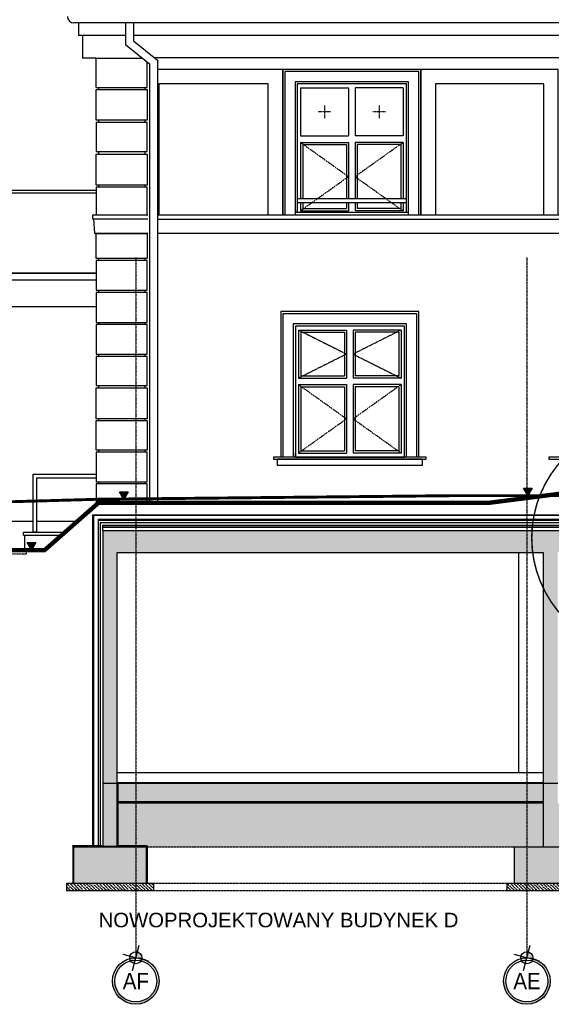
# Model space of a CAD drawing. Header units: inches. Extents: x -281236 to -70395, y 38777 to 102341.
# Tile 230 of 244: x -92185 to -91454, y 47374 to 48728. Entities that reach past the tile are written whole.
import ezdxf
from ezdxf.enums import TextEntityAlignment as Align

# ---------------------------------------------------------------- set-up
doc = ezdxf.new("R2010")
doc.units = ezdxf.units.IN
doc.header["$MEASUREMENT"] = 0
for name, pattern in [('CENTER', [2, 1.25, -0.25, 0.25, -0.25]), ('DASHED', [0.75, 0.5, -0.25]), ('DASHED2', [0.375, 0.25, -0.125]), ('DOT2', [3.175, 0, -3.175]), ('HIDDEN2', [0.1875, 0.125, -0.0625])]:
    doc.linetypes.add(name, pattern=pattern)
doc.layers.get('0').update_dxf_attribs({"color": 101})
for name, color, linetype in [('CP 43 - BT 12', 2, 'Continuous'), ('Det--hatch', 8, 'Continuous'), ('Fas--widok-cienka', 9, 'Continuous'), ('Fas-balustrada-widok', 64, 'Continuous'), ('Fas-kamien-hatch', 31, 'Continuous'), ('Fas-okno-hatch', 251, 'Continuous'), ('Fas-okno-widok', 8, 'Continuous'), ('Folia kubelkowa', 5, 'DOT2'), ('Geowloknina', 1, 'Continuous'), ('Ins-kan', 54, 'Continuous'), ('OBIEKTY', 7, 'Continuous'), ('opis-drogowy', 7, 'Continuous'), ('Opis-spadki', 61, 'Continuous'), ('Os-osie glowne', 8, 'CENTER'), ('Os-osie-opis', 8, 'Continuous'), ('Pos-ceramika', 14, 'Continuous'), ('Pzt-uksztaltowanie terenu', 7, 'Continuous'), ('Sc-beton', 7, 'Continuous'), ('Sc-beton-hatch', 86, 'Continuous'), ('Sc-cegla pelna-hatch', 8, 'Continuous'), ('Sc-izolacja term-obrys', 132, 'Continuous'), ('Sc-izolacja term-styropian', 151, 'STYROPIAN-KA'), ('Suf-konstrukcja', 9, 'Continuous'), ('W-idok', 9, 'Continuous')]:
    doc.layers.add(name, color=color, linetype=linetype)
doc.layers.add('Fas--widok-3', color=251, linetype='Continuous', lineweight=0)
doc.styles.add('dwg_opis duży', font='ARIAL.TTF', dxfattribs={"width": 0.9})
doc.styles.add('TYTUL2', font='ARIAL.TTF')
doc.linetypes.add('BATTING', pattern='A,0.0001,-0.1,[134,ltypeshp.shx,S=0.1,R=0,X=-0.1,Y=0],-0.2,[134,ltypeshp.shx,S=0.1,R=180,X=0.1,Y=0],-0.1', length=0.4001)
doc.linetypes.add('STYROPIAN-KA', pattern='A,0.0001,-0.1,[135,ltypeshp.shx,S=0.1,R=0,X=-0.1,Y=0],0,[135,ltypeshp.shx,S=0.1,R=180,X=0.1,Y=0],-0.1', length=0.2001)
doc.linetypes.add('ZIGZAG', pattern='A,0.00254,-5.08,[131,ltypeshp.shx,S=5.08,R=0,X=-5.08,Y=0],-10.16,[131,ltypeshp.shx,S=5.08,R=180,X=5.08,Y=0],-5.08', length=20.32254)
pattern_1 = [(45, (-4379.6696, -16501.8506), (-4.4194174, 4.4194174), []), (45, (-4375.25, -16501.8506), (-4.4194174, 4.4194174), [3.125, -1.5625])]
pattern_2 = [(135, (-197607.4852, 156570.3164), (-6.17392608, 1.68379802), [7.9375, -1.5875, 0, -1.5875])]

# ---------------------------------------------------------------- blocks, each defined once
blk = doc.blocks.new('_opis_osi_liczbowy')
blk.add_hatch(color=256).paths.add_polyline_path([(32, 32), (32, 28.8, -1), (32, -28.8), (32, -32, 1)])
at = {"layer": 'Defpoints'}
h = blk.add_hatch(color=256, dxfattribs=at)
h.paths.add_polyline_path([(-2.2, -8, 0.414214), (8, -2.2), (0, 0)])
h.paths.add_polyline_path([(-8, 2.2), (0, 0), (2.2, 8, 0.414214)])
for radius in [32, 28.8]:
    blk.add_circle((32, 0), radius)
for p, q in [((4.6, 17.3), (-4.6, -17.3)), ((17.3, -4.6), (-17.3, 4.6))]:
    blk.add_line(p, q, dxfattribs=at)
blk.add_circle((0, 0), 8.32, dxfattribs=at)
at = {"style": 'dwg_opis duży', "width": 0.9}
blk.add_attdef('AXNAMEH', text='', height=22.4, rotation=90, dxfattribs=at).set_placement((32, 0), align=Align.MIDDLE_CENTER)

msp = doc.modelspace()

# ---------------------------------------------------------------- hatches: boundary and pattern name
at = {"layer": 'Det--hatch'}
h = msp.add_hatch(dxfattribs=at)
h.set_pattern_fill('AR-CONC', color=256, scale=0.2, style=0)
h.set_pattern_definition([(50, (-197607.485, 156570.316), (36.436934, -3.187817), [3.81, -41.91]), (355, (-197607.485, 156570.316), (-7.048565, 38.211329), [3.048, -33.528]), (100.451, (-197604.45, 156570.05), (29.3885, 35.0233376), [3.238, -35.618]), (46.1842, (-197607.485, 156580.476), (54.215808, -8.408466), [5.715, -62.865]), (96.6356, (-197602.967, 156579.776), (47.480847, 49.485111), [4.857, -53.427]), (351.184, (-197607.485, 156580.476), (47.480921, 49.485024), [4.572, -50.292]), (21, (-197602.405, 156577.936), (30.322976, -20.4531037), [3.81, -41.91]), (326, (-197602.405, 156577.936), (12.360406, 36.837593), [3.048, -33.528]), (71.4514, (-197599.88, 156576.232), (42.683298, 16.3845715), [3.238, -35.618]), (37.5, (-197607.485, 156570.316), (0.6177207, 16.9110078), [0, -33.1216, 0, -34.036, 0, -33.655]), (7.5, (-197607.485, 156570.316), (13.3639325, 20.036115), [0, -19.4056, 0, -32.3596, 0, -12.827]), (327.5, (-197618.814, 156570.316), (27.118119, -1.1457488), [0, -12.7, 0, -39.624, 0, -52.578]), (317.5, (-197623.894, 156570.316), (29.6258363, 5.0852982), [0, -16.51, 0, -26.3144, 0, -37.338])])
h.paths.add_polyline_path([(-91919.83, 47650.66), (-92050.83, 47650.66), (-92050.83, 47590.66), (-92010.83, 47590.66), (-91919.83, 47590.66)])
h.paths.add_polyline_path([(-91585.83, 47650.66), (-91919.83, 47650.66), (-91919.83, 47590.66), (-91585.83, 47590.66)])
h.paths.add_polyline_path([(-91464.83, 47650.66), (-91585.83, 47650.66), (-91585.83, 47590.66), (-91504.83, 47590.66), (-91464.83, 47590.66)])
h.paths.add_polyline_path([(-91390.83, 47650.66), (-91444.83, 47650.66), (-91444.83, 47590.66), (-91404.83, 47590.66), (-91390.83, 47590.66)])
h.paths.add_polyline_path([(-91214.83, 47650.66), (-91390.83, 47650.66), (-91390.83, 47590.66), (-91214.83, 47590.66)])
h.paths.add_polyline_path([(-91105.19, 47650.66), (-91214.83, 47650.66), (-91214.83, 47590.66), (-91105.19, 47590.66)])
h.paths.add_polyline_path([(-90920.83, 47650.66), (-91105.19, 47650.66), (-91105.19, 47590.66), (-90960.83, 47590.66), (-90920.83, 47590.66)])
at = {"layer": 'opis-drogowy'}
for points in [[(-91479.83, 48084.06), (-91485.83, 48073.66), (-91491.83, 48084.06)], [(-92035.59, 48079.06), (-92041.59, 48068.66), (-92047.59, 48079.06)], [(-92162.7, 48009.06), (-92168.7, 47998.66), (-92174.7, 48009.06)]]:
    msp.add_hatch(color=7, dxfattribs=at).paths.add_polyline_path(points)
at = {"layer": 'Sc-beton-hatch'}
h = msp.add_hatch(dxfattribs=at)
h.set_pattern_fill('ANSI33', color=256, scale=25, style=0)
h.set_pattern_definition(pattern_1)
h.paths.add_polyline_path([(-91404.83, 47590.66), (-91504.83, 47590.66), (-91504.83, 47540.66), (-91404.83, 47540.66)])
h.paths.add_polyline_path([(-92010.83, 47590.66), (-92110.83, 47590.66), (-92110.83, 47540.66), (-92010.83, 47540.66)])
h.paths.add_polyline_path([(-90860.83, 47590.66), (-90960.83, 47590.66), (-90960.83, 47540.66), (-90860.83, 47540.66)])
h.paths.add_polyline_path([(-90900.83, 47677.66), (-90920.83, 47677.66), (-90920.83, 47591.66), (-90900.83, 47591.66)])
h.paths.add_polyline_path([(-90900.83, 47781.66), (-90920.83, 47781.66), (-90920.83, 47677.66), (-90900.83, 47677.66)])
h.paths.add_polyline_path([(-90900.83, 48025.66), (-91118.01, 48025.66), (-91118.01, 47995.66), (-90920.83, 47995.66), (-90920.83, 47781.66), (-90900.83, 47781.66)])
h.paths.add_polyline_path([(-91118.01, 48025.66), (-91234.83, 48025.66), (-91234.83, 48055.66), (-91244.83, 48055.66), (-91244.83, 48060.66), (-91259.83, 48060.66), (-91259.83, 48051.66), (-91259.83, 47995.66), (-91118.01, 47995.66)])
h = msp.add_hatch(dxfattribs=at)
h.set_pattern_fill('ANSI33', color=256, scale=25, style=0)
h.set_pattern_definition(pattern_1)
h.paths.add_polyline_path([(-91381.54, 48060.66), (-91395.83, 48060.66), (-91395.83, 48055.66), (-91405.83, 48055.66), (-91405.83, 48025.66), (-91430.81, 48025.66), (-92070.83, 48025.66), (-92070.83, 47677.66), (-92050.83, 47677.66), (-92050.83, 47995.66), (-91464.83, 47995.66), (-91464.83, 47677.66), (-91444.83, 47677.66), (-91444.83, 47996.38), (-91381.54, 47996.38)])
h.paths.add_polyline_path([(-92050.83, 47677.66), (-92070.83, 47677.66), (-92070.83, 47591.66), (-92050.83, 47591.66)])
h.paths.add_polyline_path([(-91444.83, 47677.66), (-91464.83, 47677.66), (-91464.83, 47590.66), (-91444.83, 47590.66)])
h = msp.add_hatch(dxfattribs=at)
h.set_pattern_fill('ANSI33', color=256, scale=25, style=0)
h.set_pattern_definition(pattern_1)
h.paths.add_polyline_path([(-91464.83, 47677.66), (-92049.83, 47677.66), (-92049.83, 47652.66), (-91464.83, 47652.66)])
h = msp.add_hatch(dxfattribs=at)
h.set_pattern_fill('ANSI36', color=256, angle=90, style=0)
h.set_pattern_definition(pattern_2)
h.paths.add_polyline_path([(-92060.83, 47540.66), (-92120.83, 47540.66), (-92120.83, 47530.66), (-92060.83, 47530.66)])
h.paths.add_polyline_path([(-92000.83, 47540.66), (-92060.83, 47540.66), (-92060.83, 47530.66), (-92000.83, 47530.66)])
h = msp.add_hatch(dxfattribs=at)
h.set_pattern_fill('ANSI36', color=256, angle=90, style=0)
h.set_pattern_definition(pattern_2)
h.paths.add_polyline_path([(-91454.83, 47540.66), (-91514.83, 47540.66), (-91514.83, 47530.66), (-91454.83, 47530.66)])
h.paths.add_polyline_path([(-91394.83, 47540.66), (-91454.83, 47540.66), (-91454.83, 47530.66), (-91394.83, 47530.66)])

# ---------------------------------------------------------------- linework, layer by layer
at = {"ltscale": 2, "const_width": 2}
msp.add_lwpolyline([(-91480.53, 48015.52, 1), (-91164.24, 48015.52, 1), (-91480.53, 48015.52, 0)], format="xyb", dxfattribs=at)
at = {"layer": 'CP 43 - BT 12', "linetype": 'HIDDEN2', "ltscale": 0.05, "const_width": 0.4}
msp.add_lwpolyline([(-91234.16, 48071.43), (-91406.5, 48071.43), (-91406.5, 48031.34), (-92070.83, 48031.34)], dxfattribs=at)
at = {"layer": 'Fas--widok-3', "linetype": 'DASHED'}
msp.add_line((-91389.28, 48073.66), (-91582.38, 48073.66), dxfattribs=at)
at = {"layer": 'Fas--widok-3', "linetype": 'DASHED', "const_width": 4}
for points in [[(-92076.83, 48068.66), (-92501.83, 48056.66)], [(-92076.83, 48068.66), (-91582.38, 48073.66)], [(-91389.28, 48073.66), (-91582.38, 48073.66)]]:
    msp.add_lwpolyline(points, dxfattribs=at)
at = {"layer": 'Fas--widok-cienka'}
for p, q in [((-92104.33, 48723.48), (-92104.33, 48706.23)), ((-92098.83, 48706.23), (-92104.33, 48706.23)), ((-92098.83, 48706.23), (-92098.83, 48675.23)), ((-92079.83, 48675.23), (-92098.83, 48675.23)), ((-92079.83, 48660.73), (-92079.83, 48675.23)), ((-92079.83, 48634.73), (-92079.83, 48673.73)), ((-92009.83, 48634.73), (-92009.83, 48669.72)), ((-92079.83, 48634.73), (-92009.83, 48634.73)), ((-92008.63, 48459.34), (-92084.66, 48459.34)), ((-92084.66, 48459.34), (-92084.66, 48453.98)), ((-92084.66, 48453.98), (-92008.63, 48453.98)), ((-92083.66, 48453.98), (-92082.16, 48433.98)), ((-91995.63, 48434.36), (-91045.08, 48434.36)), ((-92008.63, 48433.98), (-92082.16, 48433.98)), ((-92496.16, 48038.66), (-92166.33, 48038.66)), ((-92161.33, 48038.66), (-92105.28, 48038.66)), ((-92179.83, 48023.2), (-92127, 48023.2)), ((-92179.83, 48019.2), (-92179.83, 48023.2)), ((-92179.83, 48023.2), (-92122.88, 48023.2)), ((-92179.83, 48019.2), (-92127.43, 48019.2)), ((-92177.83, 47998.66), (-92177.83, 48019.2)), ((-92177.83, 47993.2), (-92177.83, 47993.66))]:
    msp.add_line(p, q, dxfattribs=at)
for points in [[(-92039.44, 48706.23), (-92098.83, 48706.23)], [(-90426.93, 48706.23), (-92028.44, 48706.23)], [(-92079.83, 48675.23), (-92016.6, 48675.23)], [(-92000.39, 48676.23), (-90407.29, 48676.23)], [(-91823.03, 48459.7), (-91823.03, 48659.7), (-91995.63, 48659.7)], [(-91633.03, 48459.7), (-91633.03, 48659.7), (-91823.03, 48659.7), (-91823.03, 48459.7)], [(-91636.03, 48459.7), (-91636.03, 48656.7), (-91820.03, 48656.7), (-91820.03, 48459.7)], [(-91444.03, 48459.7), (-91444.03, 48659.7), (-91633.03, 48659.7), (-91633.03, 48459.7)], [(-91843.03, 48459.7), (-91843.03, 48639.7), (-91993.41, 48639.7), (-91993.41, 48459.7)], [(-91650.03, 48459.7), (-91650.03, 48642.7), (-91806.03, 48642.7), (-91806.03, 48459.7)], [(-91464.03, 48459.7), (-91464.03, 48639.7), (-91613.03, 48639.7), (-91613.03, 48459.7)], [(-92009.83, 48589.65), (-92079.83, 48589.65), (-92079.83, 48632.15), (-92009.83, 48632.15), (-92009.83, 48589.65)], [(-92076.83, 48634.73), (-92076.83, 48632.15)], [(-92012.83, 48634.73), (-92012.83, 48632.15)], [(-92079.83, 48586.65), (-92079.83, 48546.65), (-92009.83, 48546.65), (-92009.83, 48586.65), (-92079.83, 48586.65)], [(-92076.83, 48589.65), (-92076.83, 48586.65)], [(-92012.83, 48589.65), (-92012.83, 48586.65)], [(-92009.83, 48500.65), (-92079.83, 48500.65), (-92079.83, 48543.15), (-92009.83, 48543.15), (-92009.83, 48500.65)], [(-92076.83, 48546.65), (-92076.83, 48543.15)], [(-92012.83, 48546.65), (-92012.83, 48543.15)], [(-92079.83, 48497.65), (-92079.83, 48459.34)], [(-92009.83, 48459.34), (-92009.83, 48497.65), (-92079.83, 48497.65)], [(-92076.83, 48500.65), (-92076.83, 48497.65)], [(-92012.83, 48500.65), (-92012.83, 48497.65)], [(-91995.63, 48459.7), (-90396.11, 48459.7)], [(-91995.63, 48453.7), (-90396.11, 48453.7)], [(-92079.83, 48399.46), (-92079.83, 48433.98), (-92009.83, 48433.98), (-92009.83, 48399.46), (-92079.83, 48399.46)], [(-92079.83, 48396.96), (-92079.83, 48355.96), (-92009.83, 48355.96), (-92009.83, 48396.96), (-92079.83, 48396.96)], [(-92076.83, 48399.46), (-92076.83, 48396.96)], [(-92012.83, 48399.46), (-92012.83, 48396.96)], [(-92079.83, 48369.73), (-92288.64, 48369.73)], [(-92283.64, 48379.73), (-92079.83, 48379.73)], [(-92283.64, 48369.73), (-92283.64, 48333.73), (-92079.83, 48333.73)], [(-92079.83, 48311.46), (-92009.83, 48311.46), (-92009.83, 48352.96), (-92079.83, 48352.96), (-92079.83, 48311.46)], [(-92076.83, 48355.96), (-92076.83, 48352.96)], [(-92012.83, 48355.96), (-92012.83, 48352.96)], [(-91635.76, 48126.73), (-91635.76, 48326.73), (-91825.76, 48326.73), (-91825.76, 48126.73)], [(-91638.76, 48126.73), (-91638.76, 48323.73), (-91822.76, 48323.73), (-91822.76, 48126.73)], [(-92079.83, 48308.96), (-92079.83, 48267.96), (-92009.83, 48267.96), (-92009.83, 48308.96), (-92079.83, 48308.96)], [(-92076.83, 48311.46), (-92076.83, 48308.96)], [(-92012.83, 48311.46), (-92012.83, 48308.96)], [(-91652.76, 48126.73), (-91652.76, 48309.73), (-91808.76, 48309.73), (-91808.76, 48126.73)], [(-92079.83, 48264.96), (-92079.83, 48224.96), (-92009.83, 48224.96), (-92009.83, 48264.96), (-92079.83, 48264.96)], [(-92076.83, 48267.96), (-92076.83, 48264.96)], [(-92012.83, 48267.96), (-92012.83, 48264.96)], [(-92009.83, 48179.46), (-92079.83, 48179.46), (-92079.83, 48221.96), (-92009.83, 48221.96), (-92009.83, 48179.46)], [(-92076.83, 48224.96), (-92076.83, 48221.96)], [(-92012.83, 48224.96), (-92012.83, 48221.96)], [(-92079.83, 48135.96), (-92079.83, 48176.96), (-92009.83, 48176.96), (-92009.83, 48135.96), (-92079.83, 48135.96)], [(-92076.83, 48179.46), (-92076.83, 48176.96)], [(-92012.83, 48179.46), (-92012.83, 48176.96)], [(-92079.83, 48133.46), (-92079.83, 48092.46), (-92009.83, 48092.46), (-92009.83, 48133.46), (-92079.83, 48133.46)], [(-92076.83, 48135.96), (-92076.83, 48133.46)], [(-92012.83, 48135.96), (-92012.83, 48133.46)], [(-91825.76, 48126.73), (-91835.76, 48126.73), (-91835.76, 48123.73), (-91635.76, 48123.73), (-91625.76, 48123.73), (-91625.76, 48126.73), (-91825.76, 48126.73)], [(-91446.94, 48126.73), (-91456.94, 48126.73), (-91456.94, 48123.73), (-91256.94, 48123.73), (-91246.94, 48123.73), (-91246.94, 48126.73), (-91446.94, 48126.73)], [(-92009.83, 48063.66), (-92009.83, 48089.96), (-92079.83, 48089.96), (-92079.83, 48061.03)], [(-92076.83, 48092.46), (-92076.83, 48089.96)], [(-92012.83, 48092.46), (-92012.83, 48089.96)]]:
    msp.add_lwpolyline(points, dxfattribs=at)
msp.add_lwpolyline([(-91830.76, 48115.73), (-91630.76, 48115.73), (-91630.76, 48123.73), (-91830.76, 48123.73)], close=True, dxfattribs=at)
at = {"layer": 'Fas-balustrada-widok'}
for p, q in [((-92166.33, 48103.15), (-92079.83, 48103.15)), ((-92166.33, 48023.2), (-92166.33, 48103.15)), ((-92161.33, 48023.2), (-92161.33, 48098.15)), ((-92161.33, 48098.15), (-92079.83, 48098.15)), ((-92161.33, 48023.2), (-92166.33, 48023.2))]:
    msp.add_line(p, q, dxfattribs=at)
for points in [[(-92273.64, 48493.73), (-92079.83, 48493.73)], [(-92269.64, 48379.73), (-92269.64, 48489.73), (-92079.83, 48489.73)]]:
    msp.add_lwpolyline(points, dxfattribs=at)
msp.add_lwpolyline([(-91803.03, 48476.61), (-91653.03, 48476.61), (-91653.03, 48481.61), (-91803.03, 48481.61)], close=True, dxfattribs=at)
at = {"layer": 'Fas-kamien-hatch'}
msp.add_lwpolyline([(-91806.03, 48459.7), (-91650.03, 48459.7), (-91650.03, 48462.7), (-91806.03, 48462.7)], close=True, dxfattribs=at)
at = {"layer": 'Fas-okno-hatch', "linetype": 'DASHED', "ltscale": 0.2}
for p, q in [((-91756.89, 48601.2), (-91774.17, 48601.2)), ((-91765.53, 48609.84), (-91765.53, 48592.56)), ((-91681.89, 48601.2), (-91699.17, 48601.2)), ((-91690.53, 48609.84), (-91690.53, 48592.56))]:
    msp.add_line(p, q, dxfattribs=at)
for points in [[(-91798.53, 48559.2), (-91732.53, 48512.2), (-91798.53, 48465.2)], [(-91657.53, 48559.2), (-91723.53, 48512.2), (-91657.53, 48465.2)], [(-91801.26, 48301.23), (-91735.26, 48268.23), (-91801.26, 48235.23)], [(-91660.26, 48301.23), (-91726.26, 48268.23), (-91660.26, 48235.23)], [(-91801.26, 48226.23), (-91735.26, 48179.23), (-91801.26, 48132.23)], [(-91660.26, 48226.23), (-91726.26, 48179.23), (-91660.26, 48132.23)]]:
    msp.add_lwpolyline(points, dxfattribs=at)
at = {"layer": 'Fas-okno-widok'}
for p, q in [((-91798.53, 48568.2), (-91732.53, 48568.2)), ((-91798.53, 48559.2), (-91732.53, 48559.2)), ((-91795.53, 48556.2), (-91735.53, 48556.2)), ((-91657.53, 48568.2), (-91723.53, 48568.2)), ((-91657.53, 48559.2), (-91723.53, 48559.2)), ((-91660.53, 48556.2), (-91720.53, 48556.2)), ((-91801.26, 48235.23), (-91735.26, 48235.23)), ((-91798.26, 48238.23), (-91738.26, 48238.23)), ((-91660.26, 48235.23), (-91726.26, 48235.23)), ((-91663.26, 48238.23), (-91723.26, 48238.23)), ((-91801.26, 48226.23), (-91735.26, 48226.23)), ((-91798.26, 48223.23), (-91738.26, 48223.23)), ((-91660.26, 48226.23), (-91726.26, 48226.23)), ((-91663.26, 48223.23), (-91723.26, 48223.23))]:
    msp.add_line(p, q, dxfattribs=at)
for points in [[(-91653.03, 48462.7), (-91653.03, 48639.7), (-91803.03, 48639.7), (-91803.03, 48462.7)], [(-91803.03, 48639.7), (-91803.03, 48634.2)], [(-91798.53, 48634.2), (-91732.53, 48634.2)], [(-91798.53, 48634.2), (-91798.53, 48568.2)], [(-91732.53, 48634.2), (-91732.53, 48568.2)], [(-91723.53, 48634.2), (-91723.53, 48568.2)], [(-91657.53, 48634.2), (-91723.53, 48634.2)], [(-91657.53, 48634.2), (-91657.53, 48568.2)], [(-91798.53, 48559.2), (-91798.53, 48481.61)], [(-91795.53, 48556.2), (-91795.53, 48481.61)], [(-91735.53, 48556.2), (-91735.53, 48481.61)], [(-91732.53, 48559.2), (-91732.53, 48481.61)], [(-91723.53, 48559.2), (-91723.53, 48481.61)], [(-91720.53, 48556.2), (-91720.53, 48481.61)], [(-91660.53, 48556.2), (-91660.53, 48481.61)], [(-91657.53, 48559.2), (-91657.53, 48481.61)], [(-91803.03, 48493.63), (-91803.03, 48462.7)], [(-91798.53, 48493.63), (-91798.53, 48493.61)], [(-91795.53, 48493.63), (-91795.53, 48493.61)], [(-91735.53, 48493.63), (-91735.53, 48493.61)], [(-91732.53, 48493.63), (-91732.53, 48493.61)], [(-91723.53, 48493.63), (-91723.53, 48493.61)], [(-91720.53, 48493.63), (-91720.53, 48493.61)], [(-91660.53, 48493.63), (-91660.53, 48493.61)], [(-91657.53, 48493.63), (-91657.53, 48493.61)], [(-91653.03, 48462.7), (-91653.03, 48493.63)], [(-91798.53, 48476.61), (-91798.53, 48465.2)], [(-91795.53, 48476.61), (-91795.53, 48468.2)], [(-91735.53, 48476.61), (-91735.53, 48468.2)], [(-91732.53, 48476.61), (-91732.53, 48465.2)], [(-91723.53, 48476.61), (-91723.53, 48465.2)], [(-91720.53, 48476.61), (-91720.53, 48468.2)], [(-91660.53, 48476.61), (-91660.53, 48468.2)], [(-91657.53, 48476.61), (-91657.53, 48465.2)], [(-91803.03, 48462.7), (-91803.03, 48465.2)], [(-91798.53, 48465.2), (-91732.53, 48465.2)], [(-91795.53, 48468.2), (-91735.53, 48468.2)], [(-91657.53, 48465.2), (-91723.53, 48465.2)], [(-91660.53, 48468.2), (-91720.53, 48468.2)], [(-91805.76, 48126.73), (-91655.76, 48126.73), (-91655.76, 48306.73), (-91805.76, 48306.73), (-91805.76, 48126.73)], [(-91805.76, 48306.73), (-91805.76, 48301.23)], [(-91801.26, 48301.23), (-91735.26, 48301.23)], [(-91801.26, 48301.23), (-91801.26, 48235.23)], [(-91735.26, 48301.23), (-91735.26, 48235.23)], [(-91726.26, 48301.23), (-91726.26, 48235.23)], [(-91660.26, 48301.23), (-91726.26, 48301.23)], [(-91660.26, 48301.23), (-91660.26, 48235.23)], [(-91798.26, 48298.23), (-91738.26, 48298.23)], [(-91798.26, 48298.23), (-91798.26, 48238.23)], [(-91738.26, 48298.23), (-91738.26, 48238.23)], [(-91723.26, 48298.23), (-91723.26, 48238.23)], [(-91663.26, 48298.23), (-91723.26, 48298.23)], [(-91663.26, 48298.23), (-91663.26, 48238.23)], [(-91801.26, 48226.23), (-91801.26, 48132.23)], [(-91798.26, 48223.23), (-91798.26, 48135.23)], [(-91738.26, 48223.23), (-91738.26, 48135.23)], [(-91735.26, 48226.23), (-91735.26, 48132.23)], [(-91726.26, 48226.23), (-91726.26, 48132.23)], [(-91723.26, 48223.23), (-91723.26, 48135.23)], [(-91663.26, 48223.23), (-91663.26, 48135.23)], [(-91660.26, 48226.23), (-91660.26, 48132.23)], [(-91805.76, 48126.73), (-91805.76, 48132.23)], [(-91801.26, 48132.23), (-91735.26, 48132.23)], [(-91798.26, 48135.23), (-91738.26, 48135.23)], [(-91660.26, 48132.23), (-91726.26, 48132.23)], [(-91663.26, 48135.23), (-91723.26, 48135.23)]]:
    msp.add_lwpolyline(points, dxfattribs=at)
at = {"layer": 'Folia kubelkowa', "linetype": 'DASHED', "ltscale": 0.5, "const_width": 0.5}
msp.add_lwpolyline([(-92083.83, 47593.66), (-92083.83, 48046.89), (-91415.13, 48046.89), (-91415.13, 48075.55), (-91225.52, 48075.55)], dxfattribs=at)
at = {"layer": 'Geowloknina', "linetype": 'DASHED', "ltscale": 0.4, "const_width": 0.5}
msp.add_lwpolyline([(-92076.83, 48040.64), (-91413.88, 48040.64), (-91413.88, 48074.18), (-91226.77, 48074.18)], dxfattribs=at)
at = {"layer": 'Ins-kan'}
for p, q in [((-92039.44, 48723.48), (-92039.44, 48693.81)), ((-92028.44, 48723.48), (-92028.44, 48699.04)), ((-92039.44, 48693.81), (-92006.63, 48667.12)), ((-92028.44, 48699.04), (-91995.63, 48672.36)), ((-92006.63, 48667.12), (-92006.63, 48063.66)), ((-91995.63, 48672.36), (-91995.63, 48063.66))]:
    msp.add_line(p, q, dxfattribs=at)
msp.add_lwpolyline([(-88528.9, 48723.48), (-92110.34, 48723.48)], dxfattribs=at)
msp.add_arc((-92110.34, 48732.48), 9, 180, 270, dxfattribs=at)
at = {"layer": 'OBIEKTY'}
for p, q in [((-92076.83, 48041.39), (-91414.45, 48041.39)), ((-92076.83, 48039.89), (-91413.13, 48039.89)), ((-92070.83, 48032.89), (-91408.13, 48032.89)), ((-91405.83, 48029.66), (-92070.83, 48029.66))]:
    msp.add_line(p, q, dxfattribs=at)
msp.add_lwpolyline([(-91414.45, 48046.39), (-92083.33, 48046.39), (-92083.33, 47591.66)], dxfattribs=at)
at = {"layer": 'opis-drogowy', "color": 7}
for points in [[(-91479.83, 48084.06), (-91485.83, 48073.66), (-91491.83, 48084.06), (-91479.83, 48084.06)], [(-92035.59, 48079.06), (-92041.59, 48068.66), (-92047.59, 48079.06), (-92035.59, 48079.06)], [(-92162.7, 48009.06), (-92168.7, 47998.66), (-92174.7, 48009.06), (-92162.7, 48009.06)]]:
    msp.add_lwpolyline(points, dxfattribs=at)
at = {"layer": 'Os-osie glowne'}
for p, q in [((-92025.33, 48401.15), (-92025.33, 47438.32)), ((-91487.17, 48401.15), (-91487.17, 47438.32))]:
    msp.add_line(p, q, dxfattribs=at)
at = {"layer": 'Pos-ceramika'}
msp.add_lwpolyline([(-91464.83, 47692.66), (-92050.83, 47692.66)], dxfattribs=at)
at = {"layer": 'Pzt-uksztaltowanie terenu'}
for p, q in [((-91409.85, 48080.3), (-91540.27, 48063.66)), ((-92076.83, 48063.66), (-92150.79, 47998.66)), ((-92076.83, 48063.66), (-91540.27, 48063.66)), ((-92465.96, 47998.66), (-92150.79, 47998.66))]:
    msp.add_line(p, q, dxfattribs=at)
at = {"layer": 'Pzt-uksztaltowanie terenu', "const_width": 6}
msp.add_lwpolyline([(-92509.66, 48056.54), (-92465.96, 47998.66), (-92150.79, 47998.66), (-92076.83, 48063.66), (-91540.27, 48063.66), (-91409.85, 48080.3), (-91350.33, 48082.51)], dxfattribs=at)
at = {"layer": 'Sc-beton'}
for points in [[(-92070.83, 48025.66), (-92070.83, 47590.66)], [(-92070.83, 48025.66), (-91405.83, 48025.66)], [(-92050.83, 47590.66), (-92050.83, 47995.66), (-91464.83, 47995.66)], [(-91464.83, 47995.66), (-91464.83, 47590.66)], [(-91464.83, 47677.66), (-92050.83, 47677.66)], [(-91464.83, 47652.66), (-92050.83, 47652.66)], [(-92110.83, 47590.66), (-92010.83, 47590.66)], [(-92110.83, 47590.66), (-92110.83, 47540.66)], [(-92010.83, 47590.66), (-92010.83, 47540.66)], [(-91504.83, 47590.66), (-91404.83, 47590.66)], [(-91504.83, 47590.66), (-91504.83, 47540.66)], [(-92120.83, 47540.66), (-92000.83, 47540.66)], [(-92120.83, 47540.66), (-92120.83, 47530.66)], [(-92120.83, 47530.66), (-92000.83, 47530.66)], [(-92000.83, 47540.66), (-92000.83, 47530.66)], [(-91514.83, 47540.66), (-91394.83, 47540.66)], [(-91514.83, 47540.66), (-91514.83, 47530.66)], [(-91514.83, 47530.66), (-91394.83, 47530.66)]]:
    msp.add_lwpolyline(points, dxfattribs=at)
at = {"layer": 'Sc-cegla pelna-hatch', "linetype": 'DASHED2', "ltscale": 0.3}
msp.add_lwpolyline([(-92225.83, 47993.66), (-92175.83, 47993.66), (-92175.83, 47998.66), (-92225.83, 47998.66)], close=True, dxfattribs=at)
at = {"layer": 'Sc-izolacja term-obrys'}
for points in [[(-92084.33, 47590.66), (-92084.33, 48047.39), (-91415.63, 48047.39)], [(-92076.83, 47590.66), (-92076.83, 48034.16)], [(-91464.83, 47650.66), (-92050.83, 47650.66)]]:
    msp.add_lwpolyline(points, dxfattribs=at)
at = {"layer": 'Sc-izolacja term-styropian', "linetype": 'ZIGZAG', "ltscale": 0.01}
msp.add_lwpolyline([(-91410.63, 48036.39), (-92074.33, 48036.39), (-92074.33, 47590.66)], dxfattribs=at)
at = {"layer": 'Sc-izolacja term-styropian', "linetype": 'BATTING', "ltscale": 0.05}
msp.add_lwpolyline([(-91464.83, 47651.66), (-92050.83, 47651.66)], dxfattribs=at)
at = {"layer": 'Suf-konstrukcja'}
msp.add_lwpolyline([(-91444.83, 47677.66), (-91464.83, 47677.66)], dxfattribs=at)
at = {"layer": 'W-idok'}
for p, q in [((-92076.83, 48034.16), (-92076.83, 48041.39)), ((-92070.83, 48025.66), (-92070.83, 48032.89))]:
    msp.add_line(p, q, dxfattribs=at)
for points in [[(-92079.83, 48379.73), (-92288.64, 48379.73)], [(-91498.83, 47995.66), (-91498.83, 47692.66)], [(-92050.83, 47677.66), (-92070.83, 47677.66)], [(-91464.83, 47678.66), (-92050.83, 47678.66)], [(-92049.83, 47677.66), (-92049.83, 47592.66)], [(-92111.83, 47592.66), (-92071.83, 47592.66)], [(-92111.83, 47591.66), (-92111.83, 47592.66)], [(-92111.83, 47591.66), (-92009.83, 47591.66)], [(-92111.83, 47591.66), (-92111.83, 47540.66)], [(-92049.83, 47592.66), (-92009.83, 47592.66)], [(-92009.83, 47591.66), (-92009.83, 47592.66)], [(-92009.83, 47591.66), (-92009.83, 47540.66)]]:
    msp.add_lwpolyline(points, dxfattribs=at)
at = {"layer": 'W-idok', "linetype": 'DASHED', "ltscale": 0.3, "const_width": 0.8}
for points in [[(-92050.33, 47678.16), (-92050.33, 47592.16)], [(-91464.83, 47678.16), (-92050.33, 47678.16)], [(-92111.83, 47592.16), (-92071.33, 47592.16)], [(-92111.33, 47591.16), (-92010.33, 47591.16)], [(-92111.33, 47591.16), (-92111.33, 47540.66)], [(-92050.33, 47592.16), (-92009.83, 47592.16)], [(-92010.33, 47591.16), (-92010.33, 47540.66)]]:
    msp.add_lwpolyline(points, dxfattribs=at)
at = {"layer": 'W-idok', "linetype": 'DASHED', "ltscale": 0.5}
for points in [[(-92009.83, 47590.66), (-91504.83, 47590.66)], [(-92000.83, 47540.66), (-91514.83, 47540.66)], [(-92000.83, 47530.66), (-91514.83, 47530.66)]]:
    msp.add_lwpolyline(points, dxfattribs=at)

# ---------------------------------------------------------------- block references
at = {"layer": 'Os-osie-opis'}
ref = msp.add_blockref('_opis_osi_liczbowy', (-92025.33, 47438.32), dxfattribs=dict(at, rotation=270))
ref.add_attrib('AXNAMEH', 'AF', dxfattribs={"layer": '0', "height": 22.4, "style": 'dwg_opis duży', "width": 0.9}).set_placement((-92025.18, 47406.33), align=Align.MIDDLE_CENTER)
ref = msp.add_blockref('_opis_osi_liczbowy', (-91487.17, 47438.32), dxfattribs=dict(at, rotation=270))
ref.add_attrib('AXNAMEH', 'AE', dxfattribs={"layer": '0', "height": 22.4, "style": 'dwg_opis duży', "width": 0.9}).set_placement((-91487.02, 47406.33), align=Align.MIDDLE_CENTER)

# ---------------------------------------------------------------- texts
at = {"layer": 'Opis-spadki', "style": 'TYTUL2'}
msp.add_text('NOWOPROJEKTOWANY BUDYNEK D', height=20, dxfattribs=at).set_placement((-92076.47, 47480.2))

doc.saveas('drawing.dxf')
